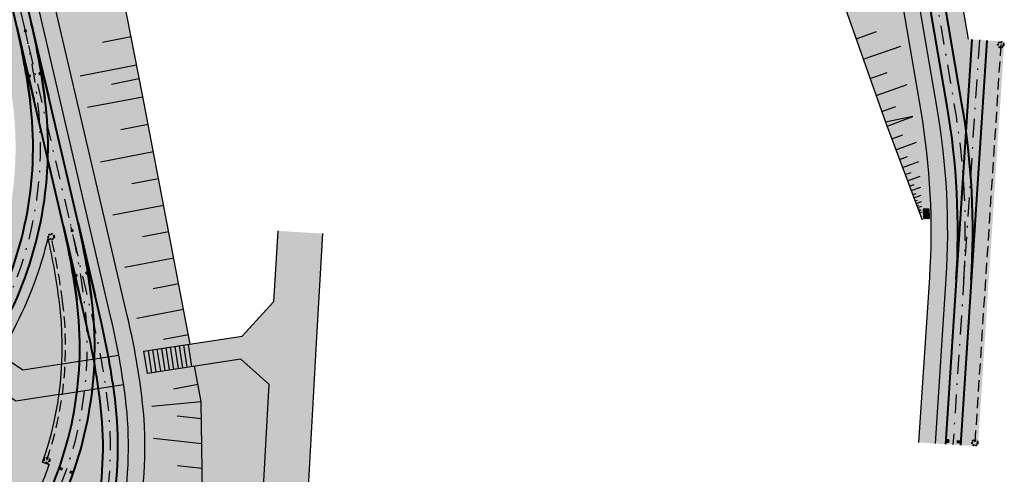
# Model space of a CAD drawing. Header units: metres. Extents: x 6603615 to 6604365, y 5739741 to 5740610.
# Tile 12 of 15: x 6604127 to 6604192, y 5739946 to 5739977. Entities that reach past the tile are written whole.
import ezdxf

# ---------------------------------------------------------------- set-up
doc = ezdxf.new("R2010")
doc.units = ezdxf.units.M
doc.linetypes.add('DASHDOT', pattern=[25.4, 12.7, -6.35, 0, -6.35])
doc.linetypes.add('HIDDEN', pattern=[0.375, 0.25, -0.125])
doc.layers.add('HECZ_PŁYTY_BET_50X50', color=7, linetype='Continuous', lineweight=5, true_color=0xfaf9b8)
doc.layers.add('HECZ_ZIELEN', color=7, linetype='Continuous', lineweight=0, true_color=0xd6ffd6)
for name, color, linetype, lineweight in [('HECZ_ZIELEŃ_ZABUDOWA', 73, 'Continuous', 5), ('KRESK_TOR_KLAS_ZABRUK', 31, 'Continuous', 5), ('M_WPUSTY', 190, 'Continuous', 30), ('OBRZEŻE_BET_8X40', 236, 'Continuous', 30), ('ODW_DRENAZ', 5, 'HIDDEN', 30), ('ODW_DRENAZ_NAJN', 5, 'HIDDEN', 30), ('ODW_SKRZYNKI', 5, 'Continuous', 13), ('OSIE_TORU', 10, 'DASHDOT', 30), ('PROJ. KORYTKO MULDOWE SZER 50 CM', 150, 'Continuous', 30), ('SKARPY', 96, 'Continuous', 30), ('szyny 60R2', 14, 'Continuous', 40), ('T_ODW_ZWROTNIC', 180, 'Continuous', 35), ('zwrotnica R50m', 140, 'Continuous', 40)]:
    doc.layers.add(name, color=color, linetype=linetype, lineweight=lineweight)
doc.layers.add('KRESK_TOR_KLAS_PODKŁAD', color=38, linetype='Continuous', lineweight=15, transparency=0.55)
pattern_1 = [(59.99999999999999, (0, 0), (-0.2381249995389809, 0.4124445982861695), [0.238125, -0.238125]), (120, (0, 0), (-0.476249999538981, 2.661695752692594e-10), [0.2381249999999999, -0.2381249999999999]), (0, (-0.1190625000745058, 0.2062222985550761), (0.238125, 0.41244459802), [0.238125, -0.238125])]

# ---------------------------------------------------------------- blocks, each defined once
blk = doc.blocks.new('skrzynka-odw-szyny')
blk.add_lwpolyline([(0.07499999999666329, 0.209999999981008), (0.0750000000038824, 0), (-0.0750000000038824, 1.4210854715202e-14), (-0.0750000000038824, 0.2099999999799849)], close=True)
at = {"linetype": 'HIDDEN', "ltscale": 0.2}
blk.add_circle((1.364242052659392e-12, 0.06500000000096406), 0.05400000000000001, dxfattribs=at)
blk = doc.blocks.new('zwr50')
at = {"layer": 'T_ODW_ZWROTNIC'}
for centre in [(-2.662352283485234, 2.268399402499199), (-2.991292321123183, 1.611010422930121), (-0.1289658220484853, 0.6271918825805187)]:
    blk.add_circle(centre, 0.06, dxfattribs=at)
at = {"layer": 'zwrotnica R50m'}
for p, q in [((0.4546165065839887, 0.8906872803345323), (-3.998809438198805, 3.163790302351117)), ((0, 0), (-4.453425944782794, 2.273103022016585))]:
    blk.add_line(p, q, dxfattribs=at)
for centre, radius, end in [((-22.50372196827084, -44.08891581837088), 50.50000000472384, 68.74691510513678), ((-22.50372197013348, -44.08891581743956), 49.5000000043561, 68.74692656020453)]:
    blk.add_arc(centre, radius, 62.95947410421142, end, dxfattribs=at)

msp = doc.modelspace()

# ---------------------------------------------------------------- hatches: boundary and pattern name
at = {"layer": 'HECZ_PŁYTY_BET_50X50', "transparency": 33554508}
h = msp.add_hatch(color=254, dxfattribs=at)
h.dxf.hatch_style = 1
edge = h.paths.add_edge_path()
edge.add_line((6604128.946183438, 5740014.021911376), (6604129.861627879, 5740013.41202493))
edge.add_line((6604129.861627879, 5740013.41202493), (6604130.24961516, 5740013.994396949))
edge.add_arc((6604169.946615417, 5739987.547502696), 47.70000047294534, 140.3276949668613, 146.3276949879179, ccw=False)
edge.add_arc((6604150.703909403, 5740003.507398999), 22.69999997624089, 85.88592502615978, 140.3276949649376, ccw=False)
edge.add_arc((6604148.910347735, 5739978.571819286), 47.69999995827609, 79.88592507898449, 85.88592506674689, ccw=False)
edge.add_line((6604157.286876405, 5740025.530564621), (6604161.829719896, 5740024.720209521))
edge.add_arc((6604153.453676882, 5739977.764186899), 47.69723427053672, 73.88556797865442, 79.88592505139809, ccw=False)
edge.add_arc((6604159.836711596, 5739999.857840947), 24.70000223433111, 2.273828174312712, 73.88556796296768, ccw=False)
edge.add_arc((6604136.854823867, 5739998.945307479), 47.69999964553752, -3.72650650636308, 2.273828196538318, ccw=False)
edge.add_line((6604184.45396936, 5739995.845095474), (6604184.302342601, 5739993.517091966))
edge.add_arc((6604236.491762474, 5739990.11790773), 52.30000000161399, 176.2734935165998, 189.6965902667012)
edge.add_line((6604184.938946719, 5739981.308981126), (6604186.739342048, 5739970.7724592))
edge.add_arc((6604139.720808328, 5739962.738313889), 47.70000004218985, -3.7265064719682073, 9.696590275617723, ccw=False)
edge.add_line((6604187.319954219, 5739959.638101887), (6604186.601627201, 5739948.609258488))
edge.add_line((6604186.601627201, 5739948.609258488), (6604187.699301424, 5739948.537765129))
edge.add_line((6604187.699301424, 5739948.537765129), (6604188.417628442, 5739959.566608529))
edge.add_arc((6604141.443373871, 5739962.828138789), 47.08734619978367, 356.0281968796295, 369.9418869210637)
edge.add_line((6604187.823626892, 5739970.95773299), (6604186.023231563, 5739981.494254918))
edge.add_arc((6604236.491762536, 5739990.117907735), 51.20000006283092, 176.2734935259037, 189.6965902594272, ccw=False)
edge.add_line((6604185.400016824, 5739993.445598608), (6604185.551643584, 5739995.77360212))
edge.add_arc((6604136.8548232, 5739998.945307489), 48.80000031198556, 356.2734935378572, 362.2738321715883)
edge.add_arc((6604159.836713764, 5739999.857842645), 25.80000000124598, 2.273832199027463, 73.88556796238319)
edge.add_arc((6604153.453669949, 5739977.764157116), 48.7972648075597, 73.88556797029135, 79.88592507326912)
edge.add_line((6604162.022887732, 5740025.803115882), (6604157.480045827, 5740026.613470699))
edge.add_arc((6604148.910347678, 5739978.571818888), 48.80000035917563, 79.88592509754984, 85.88592503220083)
edge.add_arc((6604150.703909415, 5740003.507398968), 23.80000000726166, 85.88592505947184, 140.3276949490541)
edge.add_arc((6604169.946614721, 5739987.547503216), 48.799999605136, 140.3276949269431, 146.3276950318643)
edge.add_line((6604129.334170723, 5740014.604283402), (6604128.946183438, 5740014.021911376))
edge = h.paths.add_edge_path()
edge.add_arc((6604107.599587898, 5739948.319197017), 26.19999998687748, 332.0272662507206, 367.1578956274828)
edge.add_arc((6604107.599549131, 5739948.319500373), 26.20000000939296, -27.67230499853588, 7.157226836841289, ccw=False)
edge.add_arc((6604085.459094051, 5739959.929850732), 51.19999974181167, 332.1736800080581, 332.32769501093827, ccw=False)
at = {"layer": 'HECZ_PŁYTY_BET_50X50', "linetype": 'ByBlock'}
h = msp.add_hatch(color=256, dxfattribs=at)
h.dxf.hatch_style = 1
edge = h.paths.add_edge_path()
edge.add_line((6604128.946183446, 5740014.021911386), (6604129.861627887, 5740013.412024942))
edge.add_arc((6604169.55862775, 5739986.965130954), 47.69999999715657, 146.3276950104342, 152.1151954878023)
edge.add_arc((6604147.461385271, 5739998.657516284), 22.69999999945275, 152.1151954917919, 187.157711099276)
edge.add_arc((6604172.266558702, 5740001.77253975), 47.70000000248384, 187.1577110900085, 193.1577111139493)
edge.add_line((6604125.818818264, 5739990.914482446), (6604133.72140179, 5739957.109434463))
edge.add_arc((6604082.798392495, 5739945.20519653), 52.29592485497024, 7.157221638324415, 13.157711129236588, ccw=False)
edge.add_arc((6604107.59954914, 5739948.319500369), 27.30000000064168, -27.67230500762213, 7.157221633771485, ccw=False)
edge.add_arc((6604085.459093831, 5739959.92985087), 52.30000000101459, 326.32769497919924, 332.3276949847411, ccw=False)
edge.add_line((6604128.984315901, 5739930.93252265), (6604073.891041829, 5739848.237076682))
edge.add_arc((6604030.365819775, 5739877.234404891), 52.29999998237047, 320.3276949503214, 326.32769498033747, ccw=False)
edge.add_arc((6604049.608525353, 5739861.274508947), 27.30000005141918, 297.0923539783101, 320.3276949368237, ccw=False)
edge.add_line((6604062.041658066, 5739836.970039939), (6604059.747500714, 5739837.115842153))
edge.add_arc((6604049.608525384, 5739861.274508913), 26.20000000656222, 292.7669517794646, 320.3276949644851)
edge.add_arc((6604030.365819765, 5739877.234404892), 51.19999999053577, 320.3276949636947, 326.327694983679)
edge.add_line((6604072.975597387, 5739848.846963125), (6604128.068871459, 5739931.542409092))
edge.add_arc((6604085.459093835, 5739959.929850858), 51.19999999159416, 326.3276949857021, 332.3276949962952)
edge.add_arc((6604107.599549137, 5739948.31950037), 26.20000000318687, 332.3276949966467, 367.1572268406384)
edge.add_arc((6604082.7983498, 5739945.205188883), 51.19596817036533, 7.157226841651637, 13.15771112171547)
edge.add_line((6604132.650279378, 5739956.859041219), (6604124.747696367, 5739990.664086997))
edge.add_arc((6604172.266558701, 5740001.77253976), 48.80000000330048, 187.1577111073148, 193.1577111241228, ccw=False)
edge.add_arc((6604147.461385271, 5739998.657516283), 23.79999999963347, 152.1151954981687, 187.1577111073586, ccw=False)
edge.add_arc((6604169.558627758, 5739986.965130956), 48.80000000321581, 146.3276950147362, 152.1151954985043, ccw=False)
at = {"layer": 'HECZ_PŁYTY_BET_50X50'}
h = msp.add_hatch(color=256, dxfattribs=at)
h.dxf.hatch_style = 1
h.paths.add_polyline_path([(6604146.359188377, 5739955.644267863), (6604146.772486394, 5739962.581443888), (6604143.77779644, 5739962.759859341), (6604143.495473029, 5739958.021082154), (6604141.399698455, 5739955.721077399), (6604134.813082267, 5739954.709694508), (6604135.06174088, 5739953.230521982), (6604141.314468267, 5739954.190409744), (6604143.181332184, 5739952.496980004), (6604142.218643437, 5739935.014785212), (6604145.211836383, 5739934.808633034)])
h = msp.add_hatch(color=256, dxfattribs=at)
h.dxf.hatch_style = 1
edge = h.paths.add_edge_path()
edge.add_arc((6604102.925085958, 5739968.35730572), 26.78000000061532, 332.3277472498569, 344.1665262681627)
edge.add_arc((6604081.253085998, 5739951.797416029), 48.33000065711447, 11.03789111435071, 12.58503561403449)
edge.add_arc((6604102.92509729, 5739968.35732733), 26.20000000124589, 332.3276950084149, 346.69536126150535, ccw=False)
edge.add_arc((6604080.784640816, 5739979.967678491), 51.20000134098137, 330.1668254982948, 332.32769494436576, ccw=False)
edge.add_line((6604125.199492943, 5739954.496890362), (6604125.683255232, 5739954.174598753))
edge.add_arc((6604080.784643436, 5739979.967677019), 51.77999833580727, 330.1237590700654, 332.3276950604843)
h = msp.add_hatch(color=256, dxfattribs=at)
h.dxf.hatch_style = 1
h.paths.add_polyline_path([(6604124.169647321, 5739952.779788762, 0.009777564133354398), (6604125.199492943, 5739954.496890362), (6604126.740625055, 5739953.470158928), (6604129.348578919, 5739953.870613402, -0.02210350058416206), (6604129.157351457, 5739951.817809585), (6604126.277368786, 5739951.375584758)])
at = {"layer": 'HECZ_ZIELEN', "transparency": 33554508}
h = msp.add_hatch(color=254, dxfattribs=at)
h.dxf.hatch_style = 1
h.paths.add_polyline_path([(6604148.378959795, 5740018.720771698), (6604154.298631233, 5740018.762227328), (6604165.062232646, 5740017.009485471), (6604173.037430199, 5740012.601177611), (6604179.464782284, 5740004.81152427), (6604180.024498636, 5739987.332099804), (6604181.282835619, 5739978.840202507), (6604184.388807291, 5739970.044478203), (6604186.834510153, 5739963.508706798, 0.03824039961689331), (6604186.167628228, 5739970.674769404), (6604184.367232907, 5739981.211291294, -0.05863637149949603), (6604183.723568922, 5739993.554788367), (6604183.875195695, 5739995.882792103, 0.02619072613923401), (6604183.937697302, 5740000.815440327, 0.3210999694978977), (6604166.694460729, 5740022.982716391, 0.02708928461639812), (6604161.727867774, 5740024.149222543), (6604157.18580086, 5740024.959439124, 0.02663427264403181), (6604152.207396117, 5740025.576244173, 0.2411176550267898), (6604133.677963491, 5740017.628714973, 0.01131402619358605), (6604132.354259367, 5740015.957170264), (6604136.566645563, 5740012.773744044)])
at = {"layer": 'HECZ_ZIELEN'}
h = msp.add_hatch(color=256, dxfattribs=at)
h.dxf.hatch_style = 1
h.paths.add_polyline_path([(6604136.566645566, 5740012.773744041), (6604132.354259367, 5740015.957170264, 0.01486749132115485), (6604130.732304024, 5740013.672820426), (6604130.344316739, 5740013.0904484, 0.02525810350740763), (6604127.90974514, 5740009.002938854, 0.1541046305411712), (6604125.513767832, 5739995.901343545, 0.02618592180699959), (6604126.383591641, 5739991.046509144), (6604134.286175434, 5739957.241460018, -0.0122286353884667), (6604134.813082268, 5739954.709694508), (6604137.930349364, 5739955.188354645), (6604134.728955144, 5739971.865243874), (6604130.308794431, 5739994.461307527), (6604131.308122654, 5740004.823244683)])
h = msp.add_hatch(color=256, dxfattribs=at)
h.dxf.hatch_style = 1
edge = h.paths.add_edge_path()
edge.add_line((6604102.807042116, 5739886.914755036), (6604094.926535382, 5739876.222328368))
edge.add_line((6604094.926535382, 5739876.222328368), (6604084.298069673, 5739862.812012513))
edge.add_line((6604084.298069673, 5739862.812012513), (6604083.815380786, 5739863.133589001))
edge.add_line((6604083.815380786, 5739863.133589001), (6604073.891041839, 5739848.237076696))
edge.add_arc((6604030.365958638, 5739877.234613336), 52.29999998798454, 320.3870321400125, 326.32742060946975, ccw=False)
edge.add_arc((6604049.608525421, 5739861.274508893), 27.29999996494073, 297.0923539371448, 320.4418930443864, ccw=False)
edge.add_line((6604062.041658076, 5739836.970039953), (6604100.932805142, 5739834.498363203))
edge.add_arc((6604103.998171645, 5739882.731053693), 48.33000003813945, 266.363531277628, 290.0531322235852)
edge.add_arc((6604138.287312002, 5739788.793548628), 51.66999998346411, 93.06157263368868, 110.0531322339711, ccw=False)
edge.add_line((6604135.527663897, 5739840.389800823), (6604135.544754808, 5739840.070257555))
edge.add_line((6604135.544754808, 5739840.070257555), (6604135.843486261, 5739840.085362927))
edge.add_line((6604135.843486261, 5739840.085362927), (6604141.464733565, 5739921.32396419))
edge.add_line((6604141.464733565, 5739921.32396419), (6604143.181332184, 5739952.496980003))
edge.add_line((6604143.181332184, 5739952.496980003), (6604141.314468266, 5739954.190409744))
edge.add_line((6604141.314468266, 5739954.190409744), (6604138.213331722, 5739953.714226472))
edge.add_line((6604138.213331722, 5739953.714226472), (6604138.667046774, 5739951.35070761))
edge.add_line((6604138.667046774, 5739951.35070761), (6604138.747211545, 5739945.171598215))
edge.add_line((6604138.747211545, 5739945.171598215), (6604138.733689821, 5739945.173088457))
edge.add_line((6604138.733689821, 5739945.173088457), (6604137.159081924, 5739937.66818956))
edge.add_line((6604137.159081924, 5739937.66818956), (6604127.354285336, 5739923.038918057))
edge.add_line((6604127.354285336, 5739923.038918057), (6604116.526705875, 5739907.183429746))
edge.add_line((6604116.526705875, 5739907.183429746), (6604102.807042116, 5739886.914755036))
h = msp.add_hatch(color=256, dxfattribs=at)
h.dxf.hatch_style = 1
h.paths.add_polyline_path([(6604137.159081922, 5739937.668189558), (6604138.74640592, 5739945.233695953), (6604138.667046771, 5739951.35070761), (6604138.21333172, 5739953.714226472), (6604135.0617748, 5739953.230301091, -0.006861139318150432), (6604135.262308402, 5739951.79313688, -0.1531533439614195), (6604132.290584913, 5739935.371637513, -0.02618592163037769), (6604129.467004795, 5739930.61094617), (6604084.29806967, 5739862.812012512), (6604094.926535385, 5739876.222328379), (6604102.807042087, 5739886.914755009), (6604116.526705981, 5739907.183429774), (6604127.354285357, 5739923.038918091)])
at = {"layer": 'HECZ_ZIELEŃ_ZABUDOWA'}
h = msp.add_hatch(color=256, dxfattribs=at)
h.dxf.hatch_style = 1
h.paths.add_polyline_path([(6604125.683255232, 5739954.174598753), (6604126.740625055, 5739953.470158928), (6604129.348578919, 5739953.870613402, 0.04435927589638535), (6604129.183471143, 5739957.998790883, 0.01599613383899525), (6604128.689021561, 5739961.050576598, -0.0517023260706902), (6604126.641953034, 5739955.920319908, -0.009616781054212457)])
h = msp.add_hatch(color=256, dxfattribs=at)
h.dxf.hatch_style = 1
h.paths.add_polyline_path([(6604117.535531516, 5739937.391387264, -0.07955732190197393), (6604110.725766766, 5739922.500318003), (6604072.247219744, 5739864.743710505), (6604077.009113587, 5739863.085225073, 0.01352850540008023), (6604077.774826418, 5739865.585452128, -0.006301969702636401), (6604078.138186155, 5739866.836179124), (6604078.587836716, 5739866.699378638, -0.0732186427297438), (6604084.961269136, 5739880.18429937), (6604124.518212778, 5739939.559588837, 0.02618592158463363), (6604127.123937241, 5739943.952965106, 0.03641543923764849), (6604128.504538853, 5739947.127942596), (6604128.061034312, 5739947.28351805, 0.05011423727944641), (6604129.157351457, 5739951.817809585), (6604126.277368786, 5739951.375584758), (6604124.65252198, 5739952.458088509, -0.006896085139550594), (6604123.877108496, 5739951.258659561, 0.07955732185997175)])
at = {"layer": 'KRESK_TOR_KLAS_PODKŁAD', "lineweight": 0}
h = msp.add_hatch(dxfattribs=at)
h.set_pattern_fill('TRIANG', color=254, scale=0.05)
h.set_pattern_definition(pattern_1)
edge = h.paths.add_edge_path()
edge.add_arc((6604236.491762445, 5739990.117907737), 48.32999996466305, 176.2734935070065, 189.6965902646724, ccw=False)
edge.add_line((6604188.263948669, 5739993.259065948), (6604188.415575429, 5739995.587069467))
edge.add_arc((6604136.854823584, 5739998.945307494), 51.66999993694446, 356.2734935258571, 362.2738321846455)
edge.add_arc((6604159.836713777, 5739999.857842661), 28.66999999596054, 2.273832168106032, 73.88555930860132)
edge.add_arc((6604153.453688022, 5739977.764234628), 51.66718533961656, 73.88555855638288, 79.88576153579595)
edge.add_line((6604162.52703362, 5740028.628489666), (6604157.984042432, 5740029.438871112))
edge.add_arc((6604148.910347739, 5739978.571819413), 51.6699998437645, 79.88592504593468, 85.88592506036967)
edge.add_arc((6604150.703909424, 5740003.507398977), 26.67000001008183, 85.88592507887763, 140.3276949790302)
edge.add_line((6604130.175791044, 5740020.533416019), (6604132.384853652, 5740018.70121996))
edge.add_arc((6604150.703909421, 5740003.507398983), 23.80000000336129, 85.88592505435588, 140.3276949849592, ccw=False)
edge.add_arc((6604148.910347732, 5739978.571819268), 48.7999999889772, 79.8859250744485, 85.88592505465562, ccw=False)
edge.add_line((6604157.480045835, 5740026.613470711), (6604162.02288774, 5740025.803115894))
edge.add_arc((6604153.453669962, 5739977.764157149), 48.79726478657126, 73.88556796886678, 79.88592507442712, ccw=False)
edge.add_arc((6604159.836713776, 5739999.85784266), 25.79999999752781, 2.2738321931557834, 73.885567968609, ccw=False)
edge.add_arc((6604136.854823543, 5739998.945307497), 48.79999997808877, -3.7265064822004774, 2.273832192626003, ccw=False)
edge.add_line((6604185.551643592, 5739995.773602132), (6604185.400016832, 5739993.44559862))
edge.add_arc((6604236.491762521, 5739990.117907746), 51.20000003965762, 176.2734935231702, 189.6965902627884)
edge.add_line((6604186.023231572, 5739981.49425493), (6604187.8236269, 5739970.957733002))
edge.add_arc((6604139.720808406, 5739962.738313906), 48.7999999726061, -3.7265064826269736, 9.696590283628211, ccw=False)
edge.add_line((6604188.41762845, 5739959.566608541), (6604187.699301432, 5739948.537765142))
edge.add_line((6604187.699301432, 5739948.537765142), (6604190.563233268, 5739948.351232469))
edge.add_line((6604190.563233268, 5739948.351232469), (6604192.326743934, 5739975.427316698))
edge.add_line((6604192.326743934, 5739975.427316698), (6604189.944990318, 5739975.582444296))
edge.add_line((6604189.944990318, 5739975.582444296), (6604188.852229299, 5739981.977651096))
h = msp.add_hatch(dxfattribs=at)
h.set_pattern_fill('TRIANG', color=254, scale=0.05)
h.set_pattern_definition(pattern_1)
h.paths.add_polyline_path([(6604120.983862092, 5740001.855901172), (6604128.509012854, 5740013.353937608, -0.004089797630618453), (6604128.946183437, 5740014.021911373), (6604129.334170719, 5740014.604283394, -0.02618592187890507), (6604132.384853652, 5740018.70121996), (6604130.175791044, 5740020.53341602, 0.0261859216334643), (6604126.945692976, 5740016.195532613), (6604110.920333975, 5739992.141340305), (6604111.311478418, 5739991.88075246), (6604098.331110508, 5739972.397116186), (6604104.48955493, 5739968.294243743), (6604109.621363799, 5739975.997129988, 0.002541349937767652), (6604109.907726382, 5739976.431733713), (6604109.76872445, 5739975.929741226, -0.04883841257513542), (6604106.349678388, 5739967.054994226), (6604109.263991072, 5739965.113423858), (6604116.354850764, 5739990.72140087, -0.06201210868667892)])
at = {"layer": 'KRESK_TOR_KLAS_PODKŁAD'}
h = msp.add_hatch(dxfattribs=at)
h.set_pattern_fill('TRIANG', color=256, scale=0.05)
h.set_pattern_definition(pattern_1)
h.paths.add_polyline_path([(6604123.846860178, 5739995.692013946, -0.1541046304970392), (6604126.424810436, 5740009.788667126, -0.02116611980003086), (6604128.509012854, 5740013.353937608), (6604120.983862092, 5740001.855901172, 0.06136169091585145), (6604120.999226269, 5739995.334409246, 0.0261859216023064), (6604121.953041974, 5739990.010782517), (6604122.071722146, 5739989.503101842, -0.02525810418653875), (6604122.941218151, 5739984.701407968, -0.1541046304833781), (6604120.465443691, 5739970.873856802, -0.02618592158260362), (6604117.884815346, 5739966.522793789), (6604114.584410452, 5739961.568859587), (6604117.276162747, 5739959.775563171, -0.03058083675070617), (6604120.273293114, 5739964.931544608, 0.02618592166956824), (6604123.007167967, 5739969.540988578, 0.06277399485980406), (6604125.300792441, 5739975.679366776, -0.02274991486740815), (6604126.062344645, 5739971.350099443, -0.154104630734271), (6604123.586570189, 5739957.522548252, -0.008432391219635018), (6604122.805323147, 5739956.091931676), (6604125.199492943, 5739954.496890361, 0.009428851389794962), (6604126.12829447, 5739956.189680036, 0.06277399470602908), (6604128.421918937, 5739962.32805822, -0.02274991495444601), (6604129.18347114, 5739957.998790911, -0.0443592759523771), (6604129.348578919, 5739953.870613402), (6604133.151853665, 5739954.454610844, 0.01199577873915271), (6604132.650279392, 5739956.859041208), (6604124.747696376, 5739990.664087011, -0.02618592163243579)])
h = msp.add_hatch(dxfattribs=at)
h.set_pattern_fill('TRIANG', color=256, scale=0.05)
h.set_pattern_definition(pattern_1)
edge = h.paths.add_edge_path()
edge.add_arc((6604127.571046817, 5739851.796857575), 51.20000005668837, 146.3276949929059, 163.0782813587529)
edge.add_line((6604078.587836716, 5739866.699378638), (6604078.138186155, 5739866.836179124))
edge.add_arc((6604127.571052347, 5739851.796855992), 51.6700058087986, 163.0782814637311, 164.522567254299)
edge.add_arc((6604031.197483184, 5739878.482738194), 48.32999990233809, 341.42225141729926, 344.5225673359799, ccw=False)
edge.add_line((6604077.009113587, 5739863.085225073), (6604081.434551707, 5739861.543921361))
edge.add_line((6604081.434551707, 5739861.543921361), (6604128.068871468, 5739931.542409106))
edge.add_arc((6604085.459093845, 5739959.929850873), 51.19999999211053, 326.3276949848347, 332.3276949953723)
edge.add_arc((6604107.599549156, 5739948.319500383), 26.19999999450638, 332.3276949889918, 367.1577111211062)
edge.add_line((6604133.595370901, 5739951.584044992), (6604133.474709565, 5739952.48074515))
edge.add_line((6604133.474709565, 5739952.48074515), (6604129.157351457, 5739951.817809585))
edge.add_arc((6604106.04622386, 5739955.006018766), 23.32999992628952, 340.6698127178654, 352.1455494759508, ccw=False)
edge.add_line((6604128.061034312, 5739947.28351805), (6604128.504538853, 5739947.127942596))
edge.add_arc((6604106.046223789, 5739955.006018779), 23.79999999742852, 332.327694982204, 340.6698127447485, ccw=False)
edge.add_arc((6604083.905768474, 5739966.616369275), 48.80000000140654, 326.3276949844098, 332.3276949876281, ccw=False)
edge.add_line((6604124.518212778, 5739939.559588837), (6604084.961269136, 5739880.184299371))
at = {"layer": 'KRESK_TOR_KLAS_ZABRUK'}
h = msp.add_hatch(color=256, dxfattribs=at)
h.dxf.hatch_style = 1
h.paths.add_polyline_path([(6604133.474709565, 5739952.48074515, 0.009767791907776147), (6604133.151853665, 5739954.454610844), (6604129.348578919, 5739953.870613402, -0.02210350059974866), (6604129.157351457, 5739951.817809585)])
at = {"layer": 'M_WPUSTY'}
h = msp.add_hatch(color=252, dxfattribs=at)
h.dxf.hatch_style = 1
h.paths.add_polyline_path([(6604186.913085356, 5739964.210085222), (6604186.922895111, 5739963.61016542), (6604187.322841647, 5739963.616705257), (6604187.313031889, 5739964.216625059)])
at = {"layer": 'PROJ. KORYTKO MULDOWE SZER 50 CM', "linetype": 'ByBlock', "transparency": 33554508}
h = msp.add_hatch(color=254, dxfattribs=at)
h.dxf.hatch_style = 1
edge = h.paths.add_edge_path()
edge.add_line((6604129.861627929, 5740013.412025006), (6604130.344316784, 5740013.090448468))
edge.add_line((6604130.344316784, 5740013.090448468), (6604130.732304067, 5740013.672820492))
edge.add_arc((6604169.946615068, 5739987.547503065), 47.11999997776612, 140.3276949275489, 146.3276950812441, ccw=False)
edge.add_arc((6604150.703909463, 5740003.507399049), 22.12000000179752, 85.88592504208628, 140.3276949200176, ccw=False)
edge.add_arc((6604148.910347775, 5739978.571819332), 47.11999998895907, 79.88592507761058, 85.88592505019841, ccw=False)
edge.add_line((6604157.185023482, 5740024.959577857), (6604161.727867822, 5740024.149222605))
edge.add_arc((6604153.453680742, 5739977.764203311), 47.11721751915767, 73.88556800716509, 79.88592507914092, ccw=False)
edge.add_arc((6604159.83671046, 5739999.857840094), 24.12000345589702, 2.273826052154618, 73.88556800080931, ccw=False)
edge.add_arc((6604136.854823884, 5739998.945307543), 47.11999967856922, -3.7265063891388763, 2.2738260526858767, ccw=False)
edge.add_line((6604183.875195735, 5739995.88279213), (6604183.723568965, 5739993.554788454))
edge.add_arc((6604236.491762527, 5739990.117907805), 52.88000000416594, 176.2734936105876, 189.6965903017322)
edge.add_line((6604184.367232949, 5739981.211291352), (6604186.167628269, 5739970.674769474))
edge.add_arc((6604139.720808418, 5739962.738313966), 47.12000000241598, 0.9368045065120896, 9.696590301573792, ccw=False)
edge.add_line((6604186.834510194, 5739963.508706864), (6604187.414432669, 5739963.518189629))
edge.add_arc((6604139.720808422, 5739962.738313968), 47.6999999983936, 0.9368045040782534, 9.69659030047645)
edge.add_line((6604186.739342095, 5739970.772459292), (6604184.938946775, 5739981.308981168))
edge.add_arc((6604236.491762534, 5739990.117907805), 52.30000001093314, 176.2734936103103, 189.6965903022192, ccw=False)
edge.add_line((6604184.302342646, 5739993.517091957), (6604184.453969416, 5739995.845095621))
edge.add_arc((6604136.854823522, 5739998.94530755), 47.70000004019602, 356.2734936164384, 362.2738281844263)
edge.add_arc((6604159.836711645, 5739999.85784102), 24.70000223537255, 2.273828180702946, 73.88556796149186)
edge.add_arc((6604153.453677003, 5739977.764187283), 47.69723395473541, 73.88556795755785, 79.88592507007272)
edge.add_line((6604161.829719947, 5740024.720209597), (6604157.286876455, 5740025.530564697))
edge.add_arc((6604148.910347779, 5739978.57181932), 47.69999999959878, 79.88592508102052, 85.88592506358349)
edge.add_arc((6604150.703909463, 5740003.507399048), 22.70000000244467, 85.8859250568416, 140.3276949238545)
edge.add_arc((6604169.946615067, 5739987.547503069), 47.6999999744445, 140.3276949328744, 146.32769501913)
edge.add_line((6604130.24961521, 5740013.994397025), (6604129.861627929, 5740013.412025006))
at = {"layer": 'PROJ. KORYTKO MULDOWE SZER 50 CM', "linetype": 'ByBlock'}
h = msp.add_hatch(color=256, dxfattribs=at)
h.dxf.hatch_style = 1
edge = h.paths.add_edge_path()
edge.add_line((6604130.344316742, 5740013.090448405), (6604129.861627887, 5740013.412024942))
edge.add_arc((6604169.558627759, 5739986.965130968), 47.69999999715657, 146.3276950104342, 152.1151954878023)
edge.add_arc((6604147.46138528, 5739998.657516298), 22.69999999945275, 152.1151954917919, 187.157711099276)
edge.add_arc((6604172.266558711, 5740001.772539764), 47.70000000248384, 187.1577110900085, 193.1577111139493)
edge.add_line((6604125.818818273, 5739990.91448246), (6604133.721401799, 5739957.109434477))
edge.add_arc((6604082.798392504, 5739945.205196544), 52.29592485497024, 7.157221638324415, 13.157711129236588, ccw=False)
edge.add_arc((6604107.599549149, 5739948.319500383), 27.30000000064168, -27.67230500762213, 7.157221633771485, ccw=False)
edge.add_arc((6604085.459093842, 5739959.929850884), 52.30000000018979, 326.32769497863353, 332.3276949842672, ccw=False)
edge.add_line((6604128.98431591, 5739930.932522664), (6604083.815380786, 5739863.133589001))
edge.add_line((6604083.815380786, 5739863.133589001), (6604084.298069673, 5739862.812012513))
edge.add_line((6604084.298069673, 5739862.812012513), (6604129.467004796, 5739930.610946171))
edge.add_arc((6604085.459093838, 5739959.929850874), 52.87999999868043, 326.3276949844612, 332.3276950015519)
edge.add_arc((6604107.599549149, 5739948.319500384), 27.88000000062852, 332.3276950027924, 367.1572189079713)
edge.add_arc((6604082.798414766, 5739945.205200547), 52.87590226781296, 7.157218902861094, 13.15771111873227)
edge.add_line((6604134.286175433, 5739957.241460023), (6604126.383591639, 5739991.046509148))
edge.add_arc((6604172.266558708, 5740001.772539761), 47.11999999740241, 187.1577110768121, 193.1577111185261, ccw=False)
edge.add_arc((6604147.46138528, 5739998.6575163), 22.11999999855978, 152.1151954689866, 187.1577110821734, ccw=False)
edge.add_arc((6604169.558627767, 5739986.965130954), 47.12000001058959, 146.3276950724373, 152.1151954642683, ccw=False)

# ---------------------------------------------------------------- linework, layer by layer
at = {"color": 252}
for points in [[(6604188.407245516, 5739948.636962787), (6604188.616801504, 5739948.623314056), (6604188.626550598, 5739948.772996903), (6604188.41699461, 5739948.786645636)], [(6604189.40513117, 5739948.571968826), (6604189.195575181, 5739948.585617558), (6604189.205324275, 5739948.735300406), (6604189.414880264, 5739948.721651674)]]:
    msp.add_lwpolyline(points, close=True, dxfattribs=at)
at = {"color": 252, "linetype": 'HIDDEN', "ltscale": 0.2}
for centre in [(6604188.556813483, 5739948.702380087), (6604189.265312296, 5739948.656234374)]:
    msp.add_circle(centre, 0.054, dxfattribs=at)
at = {"layer": 'M_WPUSTY', "color": 252}
msp.add_lwpolyline([(6604186.913085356, 5739964.210085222), (6604186.922895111, 5739963.61016542), (6604187.322841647, 5739963.616705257), (6604187.313031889, 5739964.216625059), (6604186.913085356, 5739964.210085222)], close=True, dxfattribs=at)
at = {"layer": 'OBRZEŻE_BET_8X40', "color": 252, "flags": 128}
for points in [[(6604189.944990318, 5739975.582444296), (6604188.852229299, 5739981.977651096, -0.05863637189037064), (6604188.263948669, 5739993.259065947), (6604188.415575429, 5739995.587069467, 0.02618740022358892), (6604188.484139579, 5740000.995337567, 0.3230494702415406), (6604167.794091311, 5740027.401427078, 0.02618592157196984), (6604162.52703362, 5740028.628489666), (6604157.984042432, 5740029.438871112, 0.02618592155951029), (6604152.617281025, 5740030.108675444, 0.242118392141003), (6604130.175791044, 5740020.533416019, 0.02618592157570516), (6604126.945692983, 5740016.195532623), (6604110.920333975, 5739992.141340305)], [(6604128.946183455, 5740014.0219114), (6604129.334170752, 5740014.604283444, -0.02618592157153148), (6604132.384853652, 5740018.70121996, -0.2421183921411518), (6604152.411380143, 5740027.246070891, -0.02618592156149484), (6604157.480045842, 5740026.61347071), (6604162.023028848, 5740025.803090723, -0.02618592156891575), (6604166.997520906, 5740024.644186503, -0.3230494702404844), (6604185.616399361, 5740000.881469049, -0.02618740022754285), (6604185.551643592, 5739995.773602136), (6604185.400016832, 5739993.44559862, 0.05863637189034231), (6604186.023231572, 5739981.49425493), (6604187.8236269, 5739970.957733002, -0.05863637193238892), (6604188.41762845, 5739959.566608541), (6604187.699301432, 5739948.537765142)], [(6604129.861627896, 5740013.412024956), (6604130.249615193, 5740013.994396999, -0.02618592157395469), (6604133.2315327, 5740017.998984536, -0.242118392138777), (6604152.332463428, 5740026.148905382, -0.0261859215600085), (6604157.286876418, 5740025.530564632), (6604161.829859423, 5740024.720184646, -0.02618592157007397), (6604166.692212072, 5740023.587405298, -0.3230494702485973), (6604184.517265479, 5740000.837826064, -0.02618740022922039), (6604184.45396937, 5739995.845095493), (6604184.30234261, 5739993.517091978, 0.05863637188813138), (6604184.938946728, 5739981.308981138), (6604186.739342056, 5739970.772459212, -0.05863637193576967), (6604187.319954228, 5739959.638101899), (6604186.601627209, 5739948.6092585)]]:
    msp.add_lwpolyline(points, format="xyb", dxfattribs=at)
at = {"layer": 'OBRZEŻE_BET_8X40', "flags": 128}
for points in [[(6604059.747500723, 5739837.115842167, 0.120839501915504), (6604069.774880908, 5739844.548537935, 0.02618592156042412), (6604072.975597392, 5739848.846963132), (6604128.06887147, 5739931.542409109, 0.02618592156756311), (6604130.802746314, 5739936.15185306, 0.1531555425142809), (6604133.595370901, 5739951.584044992, 0.02618592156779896), (6604132.650327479, 5739956.858835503), (6604124.747696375, 5739990.664087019, -0.02618592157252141), (6604123.846860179, 5739995.692013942, -0.154104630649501), (6604126.42481044, 5740009.788667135, -0.02525810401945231), (6604128.946183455, 5740014.0219114)], [(6604062.041658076, 5739836.970039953, 0.1017320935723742), (6604070.621559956, 5739843.846302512, 0.02618592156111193), (6604073.891041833, 5739848.237076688), (6604128.984315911, 5739930.932522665, 0.02618592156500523), (6604131.776926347, 5739935.640997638, 0.1531555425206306), (6604134.686798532, 5739951.721106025, 0.02618592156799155), (6604133.72145041, 5739957.109226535), (6604125.818818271, 5739990.914482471, -0.02618592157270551), (6604124.938287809, 5739995.829074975, -0.1541046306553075), (6604127.397089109, 5740009.27420218, -0.02525810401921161), (6604129.861627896, 5740013.412024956)], [(6604128.421918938, 5739962.328058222, -0.06277399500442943), (6604126.128294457, 5739956.189680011, -0.02618592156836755), (6604123.394419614, 5739951.580236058, 0.07955732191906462), (6604116.976564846, 5739937.54616537, -0.07955732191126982), (6604110.243077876, 5739922.821894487), (6604061.447676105, 5739849.579605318, -0.02618592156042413), (6604058.246959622, 5739845.281180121, -0.1189775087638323), (6604048.396687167, 5739837.923579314)], [(6604128.061034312, 5739947.28351805, 0.1170324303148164), (6604129.183471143, 5739957.998790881, 0.02274991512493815), (6604128.421918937, 5739962.328058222)], [(6604078.587836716, 5739866.699378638, -0.07321864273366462), (6604084.961269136, 5739880.184299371), (6604124.518212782, 5739939.559588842, 0.0261859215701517), (6604127.123937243, 5739943.95296511, 0.0364154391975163), (6604128.504538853, 5739947.127942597)]]:
    msp.add_lwpolyline(points, format="xyb", dxfattribs=at)
for points in [[(6604143.77779644, 5739962.75985934), (6604143.49547303, 5739958.021082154)], [(6604146.772486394, 5739962.581443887), (6604146.35918838, 5739955.64426782), (6604144.459034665, 5739921.137935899), (6604139.665008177, 5739851.854379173)], [(6604134.813082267, 5739954.709694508), (6604141.399698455, 5739955.721077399), (6604143.495473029, 5739958.021082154)], [(6604135.951348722, 5739953.366896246), (6604135.723690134, 5739954.849519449)], [(6604136.247873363, 5739953.412427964), (6604136.020214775, 5739954.895051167)], [(6604136.544398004, 5739953.457959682), (6604136.316739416, 5739954.940582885)], [(6604136.840922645, 5739953.5034914), (6604136.613264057, 5739954.986114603)], [(6604137.137447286, 5739953.549023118), (6604136.909788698, 5739955.031646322)], [(6604137.433971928, 5739953.594554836), (6604137.206313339, 5739955.07717804)], [(6604137.730496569, 5739953.640086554), (6604137.50283798, 5739955.122709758)], [(6604138.02702121, 5739953.685618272), (6604137.799362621, 5739955.168241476)], [(6604125.199492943, 5739954.496890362), (6604126.740625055, 5739953.470158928), (6604129.348578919, 5739953.870613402)], [(6604129.348578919, 5739953.870613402), (6604133.151853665, 5739954.454610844)], [(6604135.061774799, 5739953.230301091), (6604134.83411621, 5739954.712924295)], [(6604143.181332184, 5739952.496980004), (6604141.314468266, 5739954.190409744), (6604135.061774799, 5739953.230301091)], [(6604135.35829944, 5739953.27583281), (6604135.130640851, 5739954.758456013)], [(6604135.654824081, 5739953.321364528), (6604135.427165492, 5739954.803987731)], [(6604129.157351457, 5739951.817809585), (6604126.277368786, 5739951.375584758), (6604124.16964732, 5739952.779788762)], [(6604129.157351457, 5739951.817809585), (6604133.474709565, 5739952.48074515)], [(6604143.181332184, 5739952.496980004), (6604141.464733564, 5739921.32396423), (6604136.672164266, 5739852.061466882)], [(6604128.061034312, 5739947.28351805), (6604128.504538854, 5739947.127942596)]]:
    msp.add_lwpolyline(points, dxfattribs=at)
at = {"layer": 'ODW_DRENAZ', "color": 252, "ltscale": 3}
msp.add_line((6604192.092910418, 5739975.222080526), (6604190.357997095, 5739948.585065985), dxfattribs=at)
at = {"layer": 'ODW_DRENAZ', "ltscale": 3}
msp.add_lwpolyline([(6604128.340485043, 5739947.418633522, 0.114665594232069), (6604129.401653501, 5739958.027012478, 0.02274991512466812), (6604128.63663468, 5739962.375986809)], format="xyb", dxfattribs=at)
at = {"layer": 'ODW_DRENAZ', "color": 252, "ltscale": 0.1}
msp.add_circle((6604192.092910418, 5739975.222080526), 0.2125, dxfattribs=at)
at = {"layer": 'ODW_DRENAZ', "color": 252, "ltscale": 0.5}
msp.add_circle((6604192.092910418, 5739975.222080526), 0.1575, dxfattribs=at)
at = {"layer": 'ODW_DRENAZ', "ltscale": 0.1}
msp.add_circle((6604128.63663468, 5739962.375986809), 0.2125, dxfattribs=at)
at = {"layer": 'ODW_DRENAZ', "ltscale": 0.5}
msp.add_circle((6604128.63663468, 5739962.375986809), 0.1575, dxfattribs=at)
at = {"layer": 'ODW_DRENAZ_NAJN', "color": 252, "ltscale": 0.1}
msp.add_circle((6604190.357997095, 5739948.585065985), 0.2125, dxfattribs=at)
at = {"layer": 'ODW_DRENAZ_NAJN', "color": 252, "ltscale": 0.5}
msp.add_circle((6604190.357997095, 5739948.585065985), 0.1575, dxfattribs=at)
at = {"layer": 'ODW_DRENAZ_NAJN', "ltscale": 0.1}
msp.add_circle((6604128.340485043, 5739947.418633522), 0.2125, dxfattribs=at)
at = {"layer": 'ODW_DRENAZ_NAJN', "ltscale": 0.5}
msp.add_circle((6604128.340485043, 5739947.418633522), 0.1575, dxfattribs=at)
at = {"layer": 'OSIE_TORU', "color": 252, "ltscale": 0.1}
msp.add_line((6604190.660274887, 5739975.535856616), (6604188.896764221, 5739948.459772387), dxfattribs=at)
at = {"layer": 'OSIE_TORU', "color": 252, "ltscale": 0.1, "flags": 128}
msp.add_lwpolyline([(6604189.615091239, 5739959.488615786, 0.05863637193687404), (6604189.006483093, 5739971.159849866), (6604187.206087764, 5739981.696371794, -0.05863637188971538), (6604186.597479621, 5739993.367605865), (6604186.749106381, 5739995.695609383, 0.02618740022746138), (6604186.815454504, 5740000.929079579, 0.3230494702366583), (6604167.330581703, 5740025.797039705, 0.0261859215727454), (6604162.233762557, 5740026.984442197), (6604157.690776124, 5740027.794822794, 0.02618592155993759), (6604152.497471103, 5740028.442978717, 0.242118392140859), (6604131.461203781, 5740019.467294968, 0.02618592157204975), (6604128.335504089, 5740015.269614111)], format="xyb", dxfattribs=at)
at = {"layer": 'OSIE_TORU', "ltscale": 0.1, "flags": 128}
for points in [[(6604045.406245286, 5739836.353912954, 0.02618592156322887), (6604050.639518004, 5739836.295776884, 0.2123931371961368), (6604068.851231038, 5739845.314612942, 0.02618592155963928), (6604071.976930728, 5739849.512293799), (6604127.070204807, 5739932.207739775, 0.026185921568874), (6604129.740004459, 5739936.709149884, 0.1531555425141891), (6604132.404722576, 5739951.434523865, 0.02618592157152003), (6604131.481829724, 5739956.585681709), (6604123.57919976, 5739990.390928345, -0.026185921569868), (6604122.656211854, 5739995.542492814, -0.1541046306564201), (6604125.364142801, 5740010.349901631, -0.0252581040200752), (6604127.947516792, 5740014.687242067)], [(6604061.280672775, 5739851.493269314, 0.0795573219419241), (6604067.856343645, 5739865.872440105, -0.07955732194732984), (6604074.432014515, 5739880.251610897), (6604122.39575295, 5739952.245566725, 0.02618592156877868), (6604125.065552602, 5739956.746976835, 0.1541046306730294), (6604127.718547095, 5739971.564327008, 0.02525810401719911), (6604126.819006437, 5739976.531939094)], [(6604072.808594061, 5739850.760627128, 0.07955732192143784), (6604079.38426493, 5739865.139797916, -0.07955732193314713), (6604085.959935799, 5739879.518968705), (6604125.516879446, 5739938.894258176, 0.02618592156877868), (6604128.186679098, 5739943.395668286, 0.1541046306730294), (6604130.839673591, 5739958.213018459, 0.02525810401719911), (6604129.940132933, 5739963.180630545)]]:
    msp.add_lwpolyline(points, format="xyb", dxfattribs=at)
at = {"layer": 'SKARPY', "color": 252}
for p, q in [((6604182.420697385, 5739975.617919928), (6604183.792476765, 5739976.102326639)), ((6604182.905104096, 5739974.246140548), (6604185.406452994, 5739975.129424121)), ((6604183.360928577, 5739972.955302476), (6604184.497465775, 5739973.356639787)), ((6604183.762265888, 5739971.818765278), (6604185.846397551, 5739972.554719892)), ((6604184.136604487, 5739970.758685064), (6604185.079070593, 5739971.091491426)), ((6604184.488766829, 5739969.777351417), (6604186.210192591, 5739970.421513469)), ((6604184.810847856, 5739968.916638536), (6604185.537890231, 5739969.188699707)), ((6604185.082909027, 5739968.189596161), (6604186.461451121, 5739968.705450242)), ((6604185.323411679, 5739967.546889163), (6604185.86630494, 5739967.750041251)), ((6604185.526563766, 5739967.003995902), (6604186.608754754, 5739967.408954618)), ((6604185.706150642, 5739966.52407711), (6604186.111537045, 5739966.675773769)), ((6604185.857847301, 5739966.118690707), (6604186.695793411, 5739966.432252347)), ((6604185.991947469, 5739965.760328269), (6604186.294655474, 5739965.873602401)), ((6604186.105221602, 5739965.457620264), (6604186.747761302, 5739965.698060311)), ((6604186.205356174, 5739965.190025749), (6604186.431392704, 5739965.274609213)), ((6604186.289939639, 5739964.963989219), (6604186.779200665, 5739965.147071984)), ((6604186.364711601, 5739964.764172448), (6604186.533496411, 5739964.827332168)), ((6604186.427871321, 5739964.595387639), (6604186.798523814, 5739964.734086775)), ((6604186.483704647, 5739964.446181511), (6604186.609738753, 5739964.493343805)), ((6604186.530866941, 5739964.320147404), (6604186.810616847, 5739964.424830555)), ((6604186.572558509, 5739964.208732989), (6604186.666670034, 5739964.243949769)), ((6604186.60777529, 5739964.114621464), (6604186.774164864, 5739964.176884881)), ((6604186.638906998, 5739964.031426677), (6604186.709181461, 5739964.057723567)), ((6604186.665203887, 5739963.961152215), (6604186.789449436, 5739964.007645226))]:
    msp.add_line(p, q, dxfattribs=at)
at = {"layer": 'SKARPY'}
for p, q in [((6604133.969124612, 5739975.749532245), (6604132.059443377, 5739975.375967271)), ((6604134.342689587, 5739973.83985101), (6604130.578130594, 5739973.10344152)), ((6604134.521541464, 5739972.925552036), (6604132.675018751, 5739972.564341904)), ((6604134.757292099, 5739971.717629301), (6604131.067665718, 5739971.009346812)), ((6604135.111433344, 5739969.87281611), (6604133.28711272, 5739969.52260874)), ((6604135.461640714, 5739968.048495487), (6604131.918809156, 5739967.368392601)), ((6604135.808174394, 5739966.243312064), (6604134.022620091, 5739965.900546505)), ((6604136.150939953, 5739964.457757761), (6604132.751766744, 5739963.805232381)), ((6604136.490028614, 5739962.69135736), (6604134.742412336, 5739962.355874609)), ((6604136.825511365, 5739960.943741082), (6604133.566927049, 5739960.318203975)), ((6604137.157314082, 5739959.215295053), (6604135.446825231, 5739958.886939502)), ((6604137.485669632, 5739957.504806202), (6604134.363565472, 5739956.905468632)), ((6604137.810342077, 5739955.813503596), (6604136.136187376, 5739955.492122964)), ((6604138.449417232, 5739952.484396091), (6604136.810820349, 5739952.169841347)), ((6604138.682196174, 5739950.182990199), (6604137.056713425, 5739950.36213638)), ((6604138.703702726, 5739948.525262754), (6604135.473889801, 5739948.881223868)), ((6604138.725380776, 5739946.854316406), (6604137.076847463, 5739947.036003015))]:
    msp.add_line(p, q, dxfattribs=at)
at = {"layer": 'SKARPY', "color": 252, "flags": 128}
for points in [[(6604136.566645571, 5740012.773744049), (6604148.378959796, 5740018.720771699), (6604154.298631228, 5740018.762227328), (6604165.062232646, 5740017.009485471), (6604173.037430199, 5740012.601177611), (6604179.464782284, 5740004.811524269), (6604180.024498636, 5739987.332099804), (6604181.282835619, 5739978.840202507), (6604184.388807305, 5739970.044478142), (6604186.834510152, 5739963.508706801)], [(6604186.210192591, 5739970.421513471), (6604184.388807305, 5739970.044478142)]]:
    msp.add_lwpolyline(points, dxfattribs=at)
at = {"layer": 'SKARPY'}
for points in [[(6604137.930349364, 5739955.188354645), (6604134.72895511, 5739971.865243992), (6604130.308794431, 5739994.461307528), (6604131.308122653, 5740004.823244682), (6604136.566645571, 5740012.773744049)], [(6604084.298069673, 5739862.812012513), (6604094.926535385, 5739876.22232837), (6604102.807042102, 5739886.914755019), (6604116.526705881, 5739907.183429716), (6604127.354285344, 5739923.038918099), (6604137.159081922, 5739937.668189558), (6604138.74640592, 5739945.233695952), (6604138.667046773, 5739951.350707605), (6604138.213331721, 5739953.714226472)]]:
    msp.add_lwpolyline(points, dxfattribs=at)
at = {"layer": 'SKARPY', "flags": 128}
msp.add_lwpolyline([(6604135.352651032, 5739951.028712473), (6604138.667046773, 5739951.350707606)], dxfattribs=at)
at = {"layer": 'szyny 60R2', "color": 252, "ltscale": 3}
for p, q in [((6604190.161332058, 5739975.568353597), (6604188.397821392, 5739948.492269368)), ((6604191.159217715, 5739975.503359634), (6604189.395707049, 5739948.427275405))]:
    msp.add_line(p, q, dxfattribs=at)
at = {"layer": 'szyny 60R2', "color": 252, "ltscale": 3, "flags": 128}
for points in [[(6604190.114034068, 5739959.456118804, 0.05863637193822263), (6604189.49933984, 5739971.244065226), (6604187.698944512, 5739981.780587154, -0.05863637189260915), (6604187.09642245, 5739993.335108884), (6604187.24804921, 5739995.663112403, 0.02618740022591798), (6604187.315060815, 5740000.9489173, 0.3230494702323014), (6604167.469357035, 5740026.277395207, 0.02618592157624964), (6604162.321568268, 5740027.476671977), (6604157.778580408, 5740028.28705283, 0.02618592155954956), (6604152.533342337, 5740028.941690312, 0.2421183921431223), (6604131.076349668, 5740019.786492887, 0.02618592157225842), (6604127.919392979, 5740015.546835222, 0.02618592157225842)], [(6604189.11614841, 5739959.521112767, 0.05863637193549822), (6604188.513626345, 5739971.075634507), (6604186.713231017, 5739981.612156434, -0.05863637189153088), (6604186.098536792, 5739993.400102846), (6604186.250163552, 5739995.728106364, 0.0261874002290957), (6604186.315848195, 5740000.909241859, 0.3230494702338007), (6604167.191806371, 5740025.316684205, 0.02618592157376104), (6604162.145956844, 5740026.492212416), (6604157.60297184, 5740027.302592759, 0.02618592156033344), (6604152.46159987, 5740027.944267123, 0.2421183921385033), (6604131.846057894, 5740019.148097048, 0.02618592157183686), (6604128.751615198, 5740014.992393, 0.02618592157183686)]]:
    msp.add_lwpolyline(points, format="xyb", dxfattribs=at)
at = {"layer": 'szyny 60R2', "ltscale": 3, "flags": 128}
for points in [[(6604045.43795816, 5739836.852906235, 0.02618592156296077), (6604050.618898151, 5739836.795351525, 0.2123931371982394), (6604068.466376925, 5739845.633810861, 0.02618592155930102), (6604071.560819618, 5739849.789514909), (6604126.654093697, 5739932.484960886, 0.02618592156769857), (6604129.297195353, 5739936.941356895, 0.1531555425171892), (6604131.908619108, 5739951.372223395, 0.02618592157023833), (6604130.99495566, 5739956.471867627), (6604123.092326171, 5739990.277112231, -0.02618592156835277), (6604122.160108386, 5739995.480192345, -0.1541046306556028), (6604124.922197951, 5740010.583749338, -0.02525810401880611), (6604127.531405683, 5740014.964463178, -0.02525810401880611)], [(6604045.374532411, 5739835.854919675, 0.02618592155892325), (6604050.660137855, 5739835.796202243, 0.2123931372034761), (6604069.23608515, 5739844.995415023, 0.02618592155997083), (6604072.393041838, 5739849.235072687), (6604127.486315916, 5739931.930518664, 0.02618592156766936), (6604130.182813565, 5739936.476942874, 0.1531555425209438), (6604132.900826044, 5739951.496824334, 0.02618592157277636), (6604131.96870379, 5739956.699495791), (6604124.06607335, 5739990.504744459, -0.02618592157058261), (6604123.152315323, 5739995.604793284, -0.1541046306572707), (6604125.80608765, 5740010.116053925, -0.02525810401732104), (6604128.363627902, 5740014.410020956, -0.02525810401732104)], [(6604061.696783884, 5739851.216048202, 0.07955732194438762), (6604068.338211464, 5739865.739010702, -0.0795573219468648), (6604074.848125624, 5739879.974389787), (6604122.811864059, 5739951.968345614, 0.02618592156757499), (6604125.508361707, 5739956.514769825, 0.1541046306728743), (6604128.21441609, 5739971.628467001, 0.02525810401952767), (6604127.305880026, 5739976.645755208, 0.02525810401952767)], [(6604060.864561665, 5739851.770490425, 0.07955732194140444), (6604067.374475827, 5739866.005869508, -0.0795573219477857), (6604074.015903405, 5739880.528832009), (6604121.97964184, 5739952.522787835, 0.02618592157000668), (6604124.622743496, 5739956.979183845, 0.1541046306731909), (6604127.222678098, 5739971.500187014, 0.02525810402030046), (6604126.332132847, 5739976.41812298, 0.02525810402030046)], [(6604072.392482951, 5739851.037848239, 0.07955732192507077), (6604078.902397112, 5739865.273227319, -0.0795573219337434), (6604085.543824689, 5739879.796189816), (6604125.100768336, 5739939.171479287, 0.02618592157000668), (6604127.743869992, 5739943.627875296, 0.1541046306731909), (6604130.343804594, 5739958.148878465, 0.02525810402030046), (6604129.453259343, 5739963.066814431, 0.02525810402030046)], [(6604073.224705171, 5739850.483406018, 0.0795573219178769), (6604079.866132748, 5739865.006368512, -0.07955732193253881), (6604086.376046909, 5739879.241747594), (6604125.932990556, 5739938.617037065, 0.02618592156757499), (6604128.629488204, 5739943.163461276, 0.1541046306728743), (6604131.335542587, 5739958.277158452, 0.02525810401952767), (6604130.427006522, 5739963.294446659, 0.02525810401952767)]]:
    msp.add_lwpolyline(points, format="xyb", dxfattribs=at)

# ---------------------------------------------------------------- block references
at = {"layer": 'ODW_SKRZYNKI', "xscale": -1, "rotation": 70.66981281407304}
msp.add_blockref('skrzynka-odw-szyny', (6604129.363239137, 5739946.826722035), dxfattribs=at)
at = {"layer": 'ODW_SKRZYNKI', "rotation": 250.6698127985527}
msp.add_blockref('skrzynka-odw-szyny', (6604129.910542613, 5739946.634735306), dxfattribs=at)
at = {"layer": 'zwrotnica R50m', "linetype": 'ByBlock', "xscale": -1, "rotation": 256.1171852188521}
for p in [(6604126.332132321, 5739976.418125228), (6604129.453258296, 5739963.066818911)]:
    msp.add_blockref('zwr50', p, dxfattribs=at)

doc.saveas('drawing.dxf')
